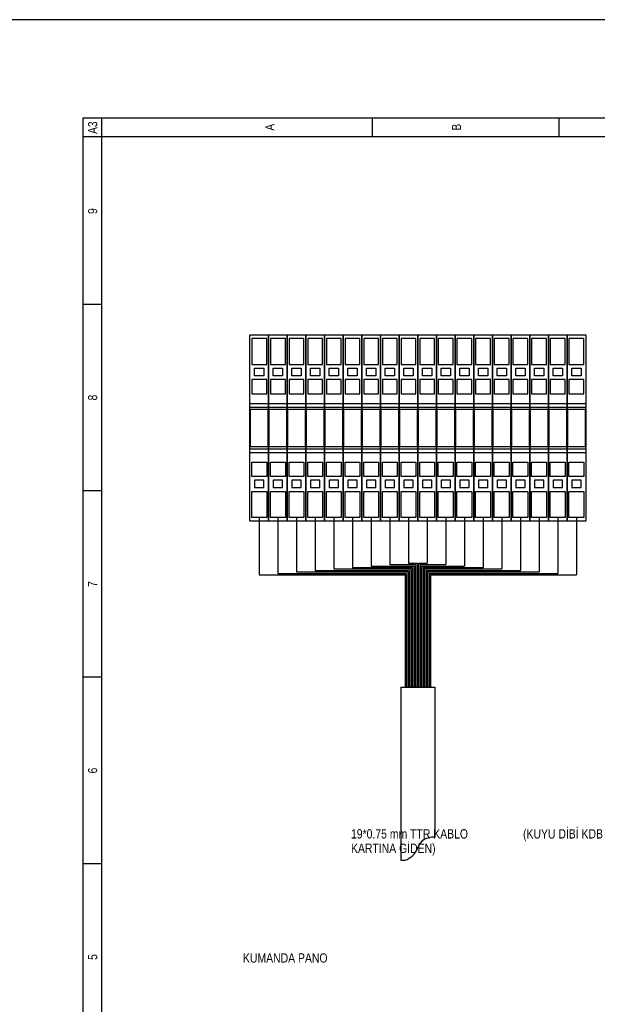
# Model space of a CAD drawing. Header units: centimetres. Extents: x 0 to 15445, y -30 to 2970.
# Tile 32 of 34: x 13322 to 13615, y 2471 to 2970. Entities that reach past the tile are written whole.
import ezdxf
from ezdxf.enums import TextEntityAlignment as Align

# ---------------------------------------------------------------- set-up
doc = ezdxf.new("R2010")
doc.units = ezdxf.units.CM
for name, color, linetype in [('ASN-CERCEVE', 7, 'CONTINUOUS'), ('ASN-ELEKTRIK', 3, 'CONTINUOUS'), ('ASN-ELEKTRIK-YAZI', 4, 'CONTINUOUS')]:
    doc.layers.add(name, color=color, linetype=linetype)
doc.styles.get("Standard").update_dxf_attribs({"font": 'arial.ttf', "width": 0.8})

msp = doc.modelspace()

# ---------------------------------------------------------------- linework, layer by layer
at = {"layer": 'ASN-CERCEVE'}
for points in [[(0, 0), (15445, 0), (15445, 2970), (0, 2970)], [(100, 0), (15420, 0), (15420, 2970), (100, 2970)]]:
    msp.add_lwpolyline(points, close=True, dxfattribs=at)
at = {"layer": 'ASN-ELEKTRIK'}
for p, q in [((13354.2, 1974.44), (13354.2, 2920.2)), ((13354.2, 2920.2), (14020.95, 2920.2)), ((13363.66, 1983.9), (13363.66, 2920.2)), ((13500.79, 2920.2), (13500.79, 2910.74)), ((13595.37, 2920.2), (13595.37, 2910.74)), ((13354.2, 2910.74), (13983.12, 2910.74)), ((13363.66, 2825.62), (13354.2, 2825.62)), ((13438.79, 2810.21), (13448.24, 2810.21)), ((13438.79, 2715.63), (13438.79, 2810.21)), ((13439.73, 2808.32), (13439.73, 2795.08)), ((13447.3, 2808.32), (13439.73, 2808.32)), ((13447.3, 2795.08), (13447.3, 2808.32)), ((13448.24, 2810.21), (13457.7, 2810.21)), ((13448.24, 2715.63), (13448.24, 2810.21)), ((13448.24, 2810.21), (13448.24, 2715.63)), ((13449.19, 2808.32), (13449.19, 2795.08)), ((13456.76, 2808.32), (13449.19, 2808.32)), ((13456.76, 2795.08), (13456.76, 2808.32)), ((13457.7, 2810.21), (13467.16, 2810.21)), ((13457.7, 2715.63), (13457.7, 2810.21)), ((13457.7, 2810.21), (13457.7, 2715.63)), ((13458.65, 2808.32), (13458.65, 2795.08)), ((13466.21, 2808.32), (13458.65, 2808.32)), ((13466.21, 2795.08), (13466.21, 2808.32)), ((13467.16, 2810.21), (13476.62, 2810.21)), ((13467.16, 2715.63), (13467.16, 2810.21)), ((13467.16, 2810.21), (13467.16, 2715.63)), ((13468.11, 2808.32), (13468.11, 2795.08)), ((13475.67, 2808.32), (13468.11, 2808.32)), ((13475.67, 2795.08), (13475.67, 2808.32)), ((13476.62, 2810.21), (13486.07, 2810.21)), ((13476.62, 2715.63), (13476.62, 2810.21)), ((13476.62, 2810.21), (13476.62, 2715.63)), ((13477.56, 2808.32), (13477.56, 2795.08)), ((13485.13, 2808.32), (13477.56, 2808.32)), ((13485.13, 2795.08), (13485.13, 2808.32)), ((13486.07, 2810.21), (13495.53, 2810.21)), ((13486.07, 2715.63), (13486.07, 2810.21)), ((13486.07, 2810.21), (13486.07, 2715.63)), ((13487.02, 2808.32), (13487.02, 2795.08)), ((13494.59, 2808.32), (13487.02, 2808.32)), ((13494.59, 2795.08), (13494.59, 2808.32)), ((13495.53, 2810.21), (13504.99, 2810.21)), ((13495.53, 2715.63), (13495.53, 2810.21)), ((13495.53, 2810.21), (13495.53, 2715.63)), ((13496.48, 2808.32), (13496.48, 2795.08)), ((13504.04, 2808.32), (13496.48, 2808.32)), ((13504.04, 2795.08), (13504.04, 2808.32)), ((13504.99, 2810.21), (13514.45, 2810.21)), ((13504.99, 2715.63), (13504.99, 2810.21)), ((13504.99, 2810.21), (13504.99, 2715.63)), ((13505.94, 2808.32), (13505.94, 2795.08)), ((13513.5, 2808.32), (13505.94, 2808.32)), ((13513.5, 2795.08), (13513.5, 2808.32)), ((13514.45, 2810.21), (13523.91, 2810.21)), ((13514.45, 2715.63), (13514.45, 2810.21)), ((13514.45, 2810.21), (13514.45, 2715.63)), ((13515.39, 2808.32), (13515.39, 2795.08)), ((13522.96, 2808.32), (13515.39, 2808.32)), ((13522.96, 2795.08), (13522.96, 2808.32)), ((13523.91, 2810.21), (13533.36, 2810.21)), ((13523.91, 2715.63), (13523.91, 2810.21)), ((13523.91, 2810.21), (13523.91, 2715.63)), ((13524.85, 2808.32), (13524.85, 2795.08)), ((13532.42, 2808.32), (13524.85, 2808.32)), ((13532.42, 2795.08), (13532.42, 2808.32)), ((13533.36, 2810.21), (13542.82, 2810.21)), ((13533.36, 2715.63), (13533.36, 2810.21)), ((13533.36, 2810.21), (13533.36, 2715.63)), ((13534.31, 2808.32), (13534.31, 2795.08)), ((13541.87, 2808.32), (13534.31, 2808.32)), ((13541.87, 2795.08), (13541.87, 2808.32)), ((13542.82, 2810.21), (13552.28, 2810.21)), ((13542.82, 2715.63), (13542.82, 2810.21)), ((13542.82, 2810.21), (13542.82, 2715.63)), ((13543.77, 2808.32), (13543.77, 2795.08)), ((13551.33, 2808.32), (13543.77, 2808.32)), ((13551.33, 2795.08), (13551.33, 2808.32)), ((13552.28, 2810.21), (13561.74, 2810.21)), ((13552.28, 2715.63), (13552.28, 2810.21)), ((13552.28, 2810.21), (13552.28, 2715.63)), ((13553.22, 2808.32), (13553.22, 2795.08)), ((13560.79, 2808.32), (13553.22, 2808.32)), ((13560.79, 2795.08), (13560.79, 2808.32)), ((13561.74, 2810.21), (13571.19, 2810.21)), ((13561.74, 2715.63), (13561.74, 2810.21)), ((13561.74, 2810.21), (13561.74, 2715.63)), ((13562.68, 2808.32), (13562.68, 2795.08)), ((13570.25, 2808.32), (13562.68, 2808.32)), ((13570.25, 2795.08), (13570.25, 2808.32)), ((13571.19, 2810.21), (13580.65, 2810.21)), ((13571.19, 2715.63), (13571.19, 2810.21)), ((13571.19, 2810.21), (13571.19, 2715.63)), ((13572.14, 2808.32), (13572.14, 2795.08)), ((13579.7, 2808.32), (13572.14, 2808.32)), ((13579.7, 2795.08), (13579.7, 2808.32)), ((13580.65, 2810.21), (13590.11, 2810.21)), ((13580.65, 2715.63), (13580.65, 2810.21)), ((13580.65, 2810.21), (13580.65, 2715.63)), ((13581.6, 2808.32), (13581.6, 2795.08)), ((13589.16, 2808.32), (13581.6, 2808.32)), ((13589.16, 2795.08), (13589.16, 2808.32)), ((13590.11, 2810.21), (13599.57, 2810.21)), ((13590.11, 2715.63), (13590.11, 2810.21)), ((13590.11, 2810.21), (13590.11, 2715.63)), ((13591.05, 2808.32), (13591.05, 2795.08)), ((13598.62, 2808.32), (13591.05, 2808.32)), ((13598.62, 2795.08), (13598.62, 2808.32)), ((13599.57, 2810.21), (13609.02, 2810.21)), ((13599.57, 2715.63), (13599.57, 2810.21)), ((13599.57, 2810.21), (13599.57, 2715.63)), ((13600.51, 2808.32), (13600.51, 2795.08)), ((13608.08, 2808.32), (13600.51, 2808.32)), ((13608.08, 2795.08), (13608.08, 2808.32)), ((13609.02, 2810.21), (13609.02, 2715.63)), ((13439.73, 2795.08), (13447.3, 2795.08)), ((13441.15, 2793.18), (13445.88, 2793.18)), ((13441.15, 2789.4), (13441.15, 2793.18)), ((13445.88, 2793.18), (13445.88, 2789.4)), ((13449.19, 2795.08), (13456.76, 2795.08)), ((13450.61, 2793.18), (13455.34, 2793.18)), ((13450.61, 2789.4), (13450.61, 2793.18)), ((13455.34, 2793.18), (13455.34, 2789.4)), ((13458.65, 2795.08), (13466.21, 2795.08)), ((13460.07, 2793.18), (13464.8, 2793.18)), ((13460.07, 2789.4), (13460.07, 2793.18)), ((13464.8, 2793.18), (13464.8, 2789.4)), ((13468.11, 2795.08), (13475.67, 2795.08)), ((13469.52, 2793.18), (13474.25, 2793.18)), ((13469.52, 2789.4), (13469.52, 2793.18)), ((13474.25, 2793.18), (13474.25, 2789.4)), ((13477.56, 2795.08), (13485.13, 2795.08)), ((13478.98, 2793.18), (13483.71, 2793.18)), ((13478.98, 2789.4), (13478.98, 2793.18)), ((13483.71, 2793.18), (13483.71, 2789.4)), ((13487.02, 2795.08), (13494.59, 2795.08)), ((13488.44, 2793.18), (13493.17, 2793.18)), ((13488.44, 2789.4), (13488.44, 2793.18)), ((13493.17, 2793.18), (13493.17, 2789.4)), ((13496.48, 2795.08), (13504.04, 2795.08)), ((13497.9, 2793.18), (13502.63, 2793.18)), ((13497.9, 2789.4), (13497.9, 2793.18)), ((13502.63, 2793.18), (13502.63, 2789.4)), ((13505.94, 2795.08), (13513.5, 2795.08)), ((13507.35, 2793.18), (13512.08, 2793.18)), ((13507.35, 2789.4), (13507.35, 2793.18)), ((13512.08, 2793.18), (13512.08, 2789.4)), ((13515.39, 2795.08), (13522.96, 2795.08)), ((13516.81, 2793.18), (13521.54, 2793.18)), ((13516.81, 2789.4), (13516.81, 2793.18)), ((13521.54, 2793.18), (13521.54, 2789.4)), ((13524.85, 2795.08), (13532.42, 2795.08)), ((13526.27, 2793.18), (13531, 2793.18)), ((13526.27, 2789.4), (13526.27, 2793.18)), ((13531, 2793.18), (13531, 2789.4)), ((13534.31, 2795.08), (13541.87, 2795.08)), ((13535.73, 2793.18), (13540.46, 2793.18)), ((13535.73, 2789.4), (13535.73, 2793.18)), ((13540.46, 2793.18), (13540.46, 2789.4)), ((13543.77, 2795.08), (13551.33, 2795.08)), ((13545.18, 2793.18), (13549.91, 2793.18)), ((13545.18, 2789.4), (13545.18, 2793.18)), ((13549.91, 2793.18), (13549.91, 2789.4)), ((13553.22, 2795.08), (13560.79, 2795.08)), ((13554.64, 2793.18), (13559.37, 2793.18)), ((13554.64, 2789.4), (13554.64, 2793.18)), ((13559.37, 2793.18), (13559.37, 2789.4)), ((13562.68, 2795.08), (13570.25, 2795.08)), ((13564.1, 2793.18), (13568.83, 2793.18)), ((13564.1, 2789.4), (13564.1, 2793.18)), ((13568.83, 2793.18), (13568.83, 2789.4)), ((13572.14, 2795.08), (13579.7, 2795.08)), ((13573.56, 2793.18), (13578.29, 2793.18)), ((13573.56, 2789.4), (13573.56, 2793.18)), ((13578.29, 2793.18), (13578.29, 2789.4)), ((13581.6, 2795.08), (13589.16, 2795.08)), ((13583.01, 2793.18), (13587.74, 2793.18)), ((13583.01, 2789.4), (13583.01, 2793.18)), ((13587.74, 2793.18), (13587.74, 2789.4)), ((13591.05, 2795.08), (13598.62, 2795.08)), ((13592.47, 2793.18), (13597.2, 2793.18)), ((13592.47, 2789.4), (13592.47, 2793.18)), ((13597.2, 2793.18), (13597.2, 2789.4)), ((13600.51, 2795.08), (13608.08, 2795.08)), ((13601.93, 2793.18), (13606.66, 2793.18)), ((13601.93, 2789.4), (13601.93, 2793.18)), ((13606.66, 2793.18), (13606.66, 2789.4)), ((13447.3, 2787.51), (13439.73, 2787.51)), ((13439.73, 2787.51), (13439.73, 2780.32)), ((13445.88, 2789.4), (13441.15, 2789.4)), ((13447.3, 2780.32), (13447.3, 2787.51)), ((13456.76, 2787.51), (13449.19, 2787.51)), ((13449.19, 2787.51), (13449.19, 2780.32)), ((13455.34, 2789.4), (13450.61, 2789.4)), ((13456.76, 2780.32), (13456.76, 2787.51)), ((13466.21, 2787.51), (13458.65, 2787.51)), ((13458.65, 2787.51), (13458.65, 2780.32)), ((13464.8, 2789.4), (13460.07, 2789.4)), ((13466.21, 2780.32), (13466.21, 2787.51)), ((13475.67, 2787.51), (13468.11, 2787.51)), ((13468.11, 2787.51), (13468.11, 2780.32)), ((13474.25, 2789.4), (13469.52, 2789.4)), ((13475.67, 2780.32), (13475.67, 2787.51)), ((13485.13, 2787.51), (13477.56, 2787.51)), ((13477.56, 2787.51), (13477.56, 2780.32)), ((13483.71, 2789.4), (13478.98, 2789.4)), ((13485.13, 2780.32), (13485.13, 2787.51)), ((13494.59, 2787.51), (13487.02, 2787.51)), ((13487.02, 2787.51), (13487.02, 2780.32)), ((13493.17, 2789.4), (13488.44, 2789.4)), ((13494.59, 2780.32), (13494.59, 2787.51)), ((13504.04, 2787.51), (13496.48, 2787.51)), ((13496.48, 2787.51), (13496.48, 2780.32)), ((13502.63, 2789.4), (13497.9, 2789.4)), ((13504.04, 2780.32), (13504.04, 2787.51)), ((13513.5, 2787.51), (13505.94, 2787.51)), ((13505.94, 2787.51), (13505.94, 2780.32)), ((13512.08, 2789.4), (13507.35, 2789.4)), ((13513.5, 2780.32), (13513.5, 2787.51)), ((13522.96, 2787.51), (13515.39, 2787.51)), ((13515.39, 2787.51), (13515.39, 2780.32)), ((13521.54, 2789.4), (13516.81, 2789.4)), ((13522.96, 2780.32), (13522.96, 2787.51)), ((13532.42, 2787.51), (13524.85, 2787.51)), ((13524.85, 2787.51), (13524.85, 2780.32)), ((13531, 2789.4), (13526.27, 2789.4)), ((13532.42, 2780.32), (13532.42, 2787.51)), ((13541.87, 2787.51), (13534.31, 2787.51)), ((13534.31, 2787.51), (13534.31, 2780.32)), ((13540.46, 2789.4), (13535.73, 2789.4)), ((13541.87, 2780.32), (13541.87, 2787.51)), ((13551.33, 2787.51), (13543.77, 2787.51)), ((13543.77, 2787.51), (13543.77, 2780.32)), ((13549.91, 2789.4), (13545.18, 2789.4)), ((13551.33, 2780.32), (13551.33, 2787.51)), ((13560.79, 2787.51), (13553.22, 2787.51)), ((13553.22, 2787.51), (13553.22, 2780.32)), ((13559.37, 2789.4), (13554.64, 2789.4)), ((13560.79, 2780.32), (13560.79, 2787.51)), ((13570.25, 2787.51), (13562.68, 2787.51)), ((13562.68, 2787.51), (13562.68, 2780.32)), ((13568.83, 2789.4), (13564.1, 2789.4)), ((13570.25, 2780.32), (13570.25, 2787.51)), ((13579.7, 2787.51), (13572.14, 2787.51)), ((13572.14, 2787.51), (13572.14, 2780.32)), ((13578.29, 2789.4), (13573.56, 2789.4)), ((13579.7, 2780.32), (13579.7, 2787.51)), ((13589.16, 2787.51), (13581.6, 2787.51)), ((13581.6, 2787.51), (13581.6, 2780.32)), ((13587.74, 2789.4), (13583.01, 2789.4)), ((13589.16, 2780.32), (13589.16, 2787.51)), ((13598.62, 2787.51), (13591.05, 2787.51)), ((13591.05, 2787.51), (13591.05, 2780.32)), ((13597.2, 2789.4), (13592.47, 2789.4)), ((13598.62, 2780.32), (13598.62, 2787.51)), ((13608.08, 2787.51), (13600.51, 2787.51)), ((13600.51, 2787.51), (13600.51, 2780.32)), ((13606.66, 2789.4), (13601.93, 2789.4)), ((13608.08, 2780.32), (13608.08, 2787.51)), ((13439.73, 2780.32), (13447.3, 2780.32)), ((13449.19, 2780.32), (13456.76, 2780.32)), ((13458.65, 2780.32), (13466.21, 2780.32)), ((13468.11, 2780.32), (13475.67, 2780.32)), ((13477.56, 2780.32), (13485.13, 2780.32)), ((13487.02, 2780.32), (13494.59, 2780.32)), ((13496.48, 2780.32), (13504.04, 2780.32)), ((13505.94, 2780.32), (13513.5, 2780.32)), ((13515.39, 2780.32), (13522.96, 2780.32)), ((13524.85, 2780.32), (13532.42, 2780.32)), ((13534.31, 2780.32), (13541.87, 2780.32)), ((13543.77, 2780.32), (13551.33, 2780.32)), ((13553.22, 2780.32), (13560.79, 2780.32)), ((13562.68, 2780.32), (13570.25, 2780.32)), ((13572.14, 2780.32), (13579.7, 2780.32)), ((13581.6, 2780.32), (13589.16, 2780.32)), ((13591.05, 2780.32), (13598.62, 2780.32)), ((13600.51, 2780.32), (13608.08, 2780.32)), ((13438.79, 2775.4), (13448.24, 2775.4)), ((13438.79, 2773.51), (13448.24, 2773.51)), ((13438.98, 2772.38), (13438.98, 2753.46)), ((13448.06, 2772.38), (13438.98, 2772.38)), ((13448.06, 2753.46), (13448.06, 2772.38)), ((13448.24, 2775.4), (13457.7, 2775.4)), ((13448.24, 2773.51), (13457.7, 2773.51)), ((13448.43, 2772.38), (13448.43, 2753.46)), ((13457.51, 2772.38), (13448.43, 2772.38)), ((13457.51, 2753.46), (13457.51, 2772.38)), ((13457.7, 2775.4), (13467.16, 2775.4)), ((13457.7, 2773.51), (13467.16, 2773.51)), ((13457.89, 2772.38), (13457.89, 2753.46)), ((13466.97, 2772.38), (13457.89, 2772.38)), ((13466.97, 2753.46), (13466.97, 2772.38)), ((13467.16, 2775.4), (13476.62, 2775.4)), ((13467.16, 2773.51), (13476.62, 2773.51)), ((13467.35, 2772.38), (13467.35, 2753.46)), ((13476.43, 2772.38), (13467.35, 2772.38)), ((13476.43, 2753.46), (13476.43, 2772.38)), ((13476.62, 2775.4), (13486.07, 2775.4)), ((13476.62, 2773.51), (13486.07, 2773.51)), ((13476.81, 2772.38), (13476.81, 2753.46)), ((13485.89, 2772.38), (13476.81, 2772.38)), ((13485.89, 2753.46), (13485.89, 2772.38)), ((13486.07, 2775.4), (13495.53, 2775.4)), ((13486.07, 2773.51), (13495.53, 2773.51)), ((13486.26, 2772.38), (13486.26, 2753.46)), ((13495.34, 2772.38), (13486.26, 2772.38)), ((13495.34, 2753.46), (13495.34, 2772.38)), ((13495.53, 2775.4), (13504.99, 2775.4)), ((13495.53, 2773.51), (13504.99, 2773.51)), ((13495.72, 2772.38), (13495.72, 2753.46)), ((13504.8, 2772.38), (13495.72, 2772.38)), ((13504.8, 2753.46), (13504.8, 2772.38)), ((13504.99, 2775.4), (13514.45, 2775.4)), ((13504.99, 2773.51), (13514.45, 2773.51)), ((13505.18, 2772.38), (13505.18, 2753.46)), ((13514.26, 2772.38), (13505.18, 2772.38)), ((13514.26, 2753.46), (13514.26, 2772.38)), ((13514.45, 2775.4), (13523.91, 2775.4)), ((13514.45, 2773.51), (13523.91, 2773.51)), ((13514.64, 2772.38), (13514.64, 2753.46)), ((13523.72, 2772.38), (13514.64, 2772.38)), ((13523.72, 2753.46), (13523.72, 2772.38)), ((13523.91, 2775.4), (13533.36, 2775.4)), ((13523.91, 2773.51), (13533.36, 2773.51)), ((13524.09, 2772.38), (13524.09, 2753.46)), ((13533.17, 2772.38), (13524.09, 2772.38)), ((13533.17, 2753.46), (13533.17, 2772.38)), ((13533.36, 2775.4), (13542.82, 2775.4)), ((13533.36, 2773.51), (13542.82, 2773.51)), ((13533.55, 2772.38), (13533.55, 2753.46)), ((13542.63, 2772.38), (13533.55, 2772.38)), ((13542.63, 2753.46), (13542.63, 2772.38)), ((13542.82, 2775.4), (13552.28, 2775.4)), ((13542.82, 2773.51), (13552.28, 2773.51)), ((13543.01, 2772.38), (13543.01, 2753.46)), ((13552.09, 2772.38), (13543.01, 2772.38)), ((13552.09, 2753.46), (13552.09, 2772.38)), ((13552.28, 2775.4), (13561.74, 2775.4)), ((13552.28, 2773.51), (13561.74, 2773.51)), ((13552.47, 2772.38), (13552.47, 2753.46)), ((13561.55, 2772.38), (13552.47, 2772.38)), ((13561.55, 2753.46), (13561.55, 2772.38)), ((13561.74, 2775.4), (13571.19, 2775.4)), ((13561.74, 2773.51), (13571.19, 2773.51)), ((13561.92, 2772.38), (13561.92, 2753.46)), ((13571, 2772.38), (13561.92, 2772.38)), ((13571, 2753.46), (13571, 2772.38)), ((13571.19, 2775.4), (13580.65, 2775.4)), ((13571.19, 2773.51), (13580.65, 2773.51)), ((13571.38, 2772.38), (13571.38, 2753.46)), ((13580.46, 2772.38), (13571.38, 2772.38)), ((13580.46, 2753.46), (13580.46, 2772.38)), ((13580.65, 2775.4), (13590.11, 2775.4)), ((13580.65, 2773.51), (13590.11, 2773.51)), ((13580.84, 2772.38), (13580.84, 2753.46)), ((13589.92, 2772.38), (13580.84, 2772.38)), ((13589.92, 2753.46), (13589.92, 2772.38)), ((13590.11, 2775.4), (13599.57, 2775.4)), ((13590.11, 2773.51), (13599.57, 2773.51)), ((13590.3, 2772.38), (13590.3, 2753.46)), ((13599.38, 2772.38), (13590.3, 2772.38)), ((13599.38, 2753.46), (13599.38, 2772.38)), ((13599.57, 2775.4), (13609.02, 2775.4)), ((13599.57, 2773.51), (13609.02, 2773.51)), ((13599.75, 2772.38), (13599.75, 2753.46)), ((13608.83, 2772.38), (13599.75, 2772.38)), ((13608.83, 2753.46), (13608.83, 2772.38)), ((13438.79, 2752.33), (13448.24, 2752.33)), ((13438.98, 2753.46), (13448.06, 2753.46)), ((13448.24, 2752.33), (13457.7, 2752.33)), ((13448.43, 2753.46), (13457.51, 2753.46)), ((13457.7, 2752.33), (13467.16, 2752.33)), ((13457.89, 2753.46), (13466.97, 2753.46)), ((13467.16, 2752.33), (13476.62, 2752.33)), ((13467.35, 2753.46), (13476.43, 2753.46)), ((13476.62, 2752.33), (13486.07, 2752.33)), ((13476.81, 2753.46), (13485.89, 2753.46)), ((13486.07, 2752.33), (13495.53, 2752.33)), ((13486.26, 2753.46), (13495.34, 2753.46)), ((13495.53, 2752.33), (13504.99, 2752.33)), ((13495.72, 2753.46), (13504.8, 2753.46)), ((13504.99, 2752.33), (13514.45, 2752.33)), ((13505.18, 2753.46), (13514.26, 2753.46)), ((13514.45, 2752.33), (13523.91, 2752.33)), ((13514.64, 2753.46), (13523.72, 2753.46)), ((13523.91, 2752.33), (13533.36, 2752.33)), ((13524.09, 2753.46), (13533.17, 2753.46)), ((13533.36, 2752.33), (13542.82, 2752.33)), ((13533.55, 2753.46), (13542.63, 2753.46)), ((13542.82, 2752.33), (13552.28, 2752.33)), ((13543.01, 2753.46), (13552.09, 2753.46)), ((13552.28, 2752.33), (13561.74, 2752.33)), ((13552.47, 2753.46), (13561.55, 2753.46)), ((13561.74, 2752.33), (13571.19, 2752.33)), ((13561.92, 2753.46), (13571, 2753.46)), ((13571.19, 2752.33), (13580.65, 2752.33)), ((13571.38, 2753.46), (13580.46, 2753.46)), ((13580.65, 2752.33), (13590.11, 2752.33)), ((13580.84, 2753.46), (13589.92, 2753.46)), ((13590.11, 2752.33), (13599.57, 2752.33)), ((13590.3, 2753.46), (13599.38, 2753.46)), ((13599.57, 2752.33), (13609.02, 2752.33)), ((13599.75, 2753.46), (13608.83, 2753.46)), ((13438.79, 2750.44), (13448.24, 2750.44)), ((13448.24, 2750.44), (13457.7, 2750.44)), ((13457.7, 2750.44), (13467.16, 2750.44)), ((13467.16, 2750.44), (13476.62, 2750.44)), ((13476.62, 2750.44), (13486.07, 2750.44)), ((13486.07, 2750.44), (13495.53, 2750.44)), ((13495.53, 2750.44), (13504.99, 2750.44)), ((13504.99, 2750.44), (13514.45, 2750.44)), ((13514.45, 2750.44), (13523.91, 2750.44)), ((13523.91, 2750.44), (13533.36, 2750.44)), ((13533.36, 2750.44), (13542.82, 2750.44)), ((13542.82, 2750.44), (13552.28, 2750.44)), ((13552.28, 2750.44), (13561.74, 2750.44)), ((13561.74, 2750.44), (13571.19, 2750.44)), ((13571.19, 2750.44), (13580.65, 2750.44)), ((13580.65, 2750.44), (13590.11, 2750.44)), ((13590.11, 2750.44), (13599.57, 2750.44)), ((13599.57, 2750.44), (13609.02, 2750.44)), ((13439.73, 2745.52), (13447.3, 2745.52)), ((13439.73, 2738.33), (13439.73, 2745.52)), ((13447.3, 2745.52), (13447.3, 2738.33)), ((13449.19, 2745.52), (13456.76, 2745.52)), ((13449.19, 2738.33), (13449.19, 2745.52)), ((13456.76, 2745.52), (13456.76, 2738.33)), ((13458.65, 2745.52), (13466.21, 2745.52)), ((13458.65, 2738.33), (13458.65, 2745.52)), ((13466.21, 2745.52), (13466.21, 2738.33)), ((13468.11, 2745.52), (13475.67, 2745.52)), ((13468.11, 2738.33), (13468.11, 2745.52)), ((13475.67, 2745.52), (13475.67, 2738.33)), ((13477.56, 2745.52), (13485.13, 2745.52)), ((13477.56, 2738.33), (13477.56, 2745.52)), ((13485.13, 2745.52), (13485.13, 2738.33)), ((13487.02, 2745.52), (13494.59, 2745.52)), ((13487.02, 2738.33), (13487.02, 2745.52)), ((13494.59, 2745.52), (13494.59, 2738.33)), ((13496.48, 2745.52), (13504.04, 2745.52)), ((13496.48, 2738.33), (13496.48, 2745.52)), ((13504.04, 2745.52), (13504.04, 2738.33)), ((13505.94, 2745.52), (13513.5, 2745.52)), ((13505.94, 2738.33), (13505.94, 2745.52)), ((13513.5, 2745.52), (13513.5, 2738.33)), ((13515.39, 2745.52), (13522.96, 2745.52)), ((13515.39, 2738.33), (13515.39, 2745.52)), ((13522.96, 2745.52), (13522.96, 2738.33)), ((13524.85, 2745.52), (13532.42, 2745.52)), ((13524.85, 2738.33), (13524.85, 2745.52)), ((13532.42, 2745.52), (13532.42, 2738.33)), ((13534.31, 2745.52), (13541.87, 2745.52)), ((13534.31, 2738.33), (13534.31, 2745.52)), ((13541.87, 2745.52), (13541.87, 2738.33)), ((13543.77, 2745.52), (13551.33, 2745.52)), ((13543.77, 2738.33), (13543.77, 2745.52)), ((13551.33, 2745.52), (13551.33, 2738.33)), ((13553.22, 2745.52), (13560.79, 2745.52)), ((13553.22, 2738.33), (13553.22, 2745.52)), ((13560.79, 2745.52), (13560.79, 2738.33)), ((13562.68, 2745.52), (13570.25, 2745.52)), ((13562.68, 2738.33), (13562.68, 2745.52)), ((13570.25, 2745.52), (13570.25, 2738.33)), ((13572.14, 2745.52), (13579.7, 2745.52)), ((13572.14, 2738.33), (13572.14, 2745.52)), ((13579.7, 2745.52), (13579.7, 2738.33)), ((13581.6, 2745.52), (13589.16, 2745.52)), ((13581.6, 2738.33), (13581.6, 2745.52)), ((13589.16, 2745.52), (13589.16, 2738.33)), ((13591.05, 2745.52), (13598.62, 2745.52)), ((13591.05, 2738.33), (13591.05, 2745.52)), ((13598.62, 2745.52), (13598.62, 2738.33)), ((13600.51, 2745.52), (13608.08, 2745.52)), ((13600.51, 2738.33), (13600.51, 2745.52)), ((13608.08, 2745.52), (13608.08, 2738.33)), ((13447.3, 2738.33), (13439.73, 2738.33)), ((13456.76, 2738.33), (13449.19, 2738.33)), ((13466.21, 2738.33), (13458.65, 2738.33)), ((13475.67, 2738.33), (13468.11, 2738.33)), ((13485.13, 2738.33), (13477.56, 2738.33)), ((13494.59, 2738.33), (13487.02, 2738.33)), ((13504.04, 2738.33), (13496.48, 2738.33)), ((13513.5, 2738.33), (13505.94, 2738.33)), ((13522.96, 2738.33), (13515.39, 2738.33)), ((13532.42, 2738.33), (13524.85, 2738.33)), ((13541.87, 2738.33), (13534.31, 2738.33)), ((13551.33, 2738.33), (13543.77, 2738.33)), ((13560.79, 2738.33), (13553.22, 2738.33)), ((13570.25, 2738.33), (13562.68, 2738.33)), ((13579.7, 2738.33), (13572.14, 2738.33)), ((13589.16, 2738.33), (13581.6, 2738.33)), ((13598.62, 2738.33), (13591.05, 2738.33)), ((13608.08, 2738.33), (13600.51, 2738.33)), ((13445.88, 2736.44), (13441.15, 2736.44)), ((13441.15, 2736.44), (13441.15, 2732.66)), ((13441.15, 2732.66), (13445.88, 2732.66)), ((13445.88, 2732.66), (13445.88, 2736.44)), ((13455.34, 2736.44), (13450.61, 2736.44)), ((13450.61, 2736.44), (13450.61, 2732.66)), ((13450.61, 2732.66), (13455.34, 2732.66)), ((13455.34, 2732.66), (13455.34, 2736.44)), ((13464.8, 2736.44), (13460.07, 2736.44)), ((13460.07, 2736.44), (13460.07, 2732.66)), ((13460.07, 2732.66), (13464.8, 2732.66)), ((13464.8, 2732.66), (13464.8, 2736.44)), ((13474.25, 2736.44), (13469.52, 2736.44)), ((13469.52, 2736.44), (13469.52, 2732.66)), ((13469.52, 2732.66), (13474.25, 2732.66)), ((13474.25, 2732.66), (13474.25, 2736.44)), ((13483.71, 2736.44), (13478.98, 2736.44)), ((13478.98, 2736.44), (13478.98, 2732.66)), ((13478.98, 2732.66), (13483.71, 2732.66)), ((13483.71, 2732.66), (13483.71, 2736.44)), ((13493.17, 2736.44), (13488.44, 2736.44)), ((13488.44, 2736.44), (13488.44, 2732.66)), ((13488.44, 2732.66), (13493.17, 2732.66)), ((13493.17, 2732.66), (13493.17, 2736.44)), ((13502.63, 2736.44), (13497.9, 2736.44)), ((13497.9, 2736.44), (13497.9, 2732.66)), ((13497.9, 2732.66), (13502.63, 2732.66)), ((13502.63, 2732.66), (13502.63, 2736.44)), ((13512.08, 2736.44), (13507.35, 2736.44)), ((13507.35, 2736.44), (13507.35, 2732.66)), ((13507.35, 2732.66), (13512.08, 2732.66)), ((13512.08, 2732.66), (13512.08, 2736.44)), ((13521.54, 2736.44), (13516.81, 2736.44)), ((13516.81, 2736.44), (13516.81, 2732.66)), ((13516.81, 2732.66), (13521.54, 2732.66)), ((13521.54, 2732.66), (13521.54, 2736.44)), ((13531, 2736.44), (13526.27, 2736.44)), ((13526.27, 2736.44), (13526.27, 2732.66)), ((13526.27, 2732.66), (13531, 2732.66)), ((13531, 2732.66), (13531, 2736.44)), ((13540.46, 2736.44), (13535.73, 2736.44)), ((13535.73, 2736.44), (13535.73, 2732.66)), ((13535.73, 2732.66), (13540.46, 2732.66)), ((13540.46, 2732.66), (13540.46, 2736.44)), ((13549.91, 2736.44), (13545.18, 2736.44)), ((13545.18, 2736.44), (13545.18, 2732.66)), ((13545.18, 2732.66), (13549.91, 2732.66)), ((13549.91, 2732.66), (13549.91, 2736.44)), ((13559.37, 2736.44), (13554.64, 2736.44)), ((13554.64, 2736.44), (13554.64, 2732.66)), ((13554.64, 2732.66), (13559.37, 2732.66)), ((13559.37, 2732.66), (13559.37, 2736.44)), ((13568.83, 2736.44), (13564.1, 2736.44)), ((13564.1, 2736.44), (13564.1, 2732.66)), ((13564.1, 2732.66), (13568.83, 2732.66)), ((13568.83, 2732.66), (13568.83, 2736.44)), ((13578.29, 2736.44), (13573.56, 2736.44)), ((13573.56, 2736.44), (13573.56, 2732.66)), ((13573.56, 2732.66), (13578.29, 2732.66)), ((13578.29, 2732.66), (13578.29, 2736.44)), ((13587.74, 2736.44), (13583.01, 2736.44)), ((13583.01, 2736.44), (13583.01, 2732.66)), ((13583.01, 2732.66), (13587.74, 2732.66)), ((13587.74, 2732.66), (13587.74, 2736.44)), ((13597.2, 2736.44), (13592.47, 2736.44)), ((13592.47, 2736.44), (13592.47, 2732.66)), ((13592.47, 2732.66), (13597.2, 2732.66)), ((13597.2, 2732.66), (13597.2, 2736.44)), ((13606.66, 2736.44), (13601.93, 2736.44)), ((13601.93, 2736.44), (13601.93, 2732.66)), ((13601.93, 2732.66), (13606.66, 2732.66)), ((13606.66, 2732.66), (13606.66, 2736.44)), ((13363.66, 2731.05), (13354.2, 2731.05)), ((13439.73, 2717.52), (13439.73, 2730.76)), ((13439.73, 2730.76), (13447.3, 2730.76)), ((13447.3, 2730.76), (13447.3, 2717.52)), ((13449.19, 2717.52), (13449.19, 2730.76)), ((13449.19, 2730.76), (13456.76, 2730.76)), ((13456.76, 2730.76), (13456.76, 2717.52)), ((13458.65, 2717.52), (13458.65, 2730.76)), ((13458.65, 2730.76), (13466.21, 2730.76)), ((13466.21, 2730.76), (13466.21, 2717.52)), ((13468.11, 2717.52), (13468.11, 2730.76)), ((13468.11, 2730.76), (13475.67, 2730.76)), ((13475.67, 2730.76), (13475.67, 2717.52)), ((13477.56, 2717.52), (13477.56, 2730.76)), ((13477.56, 2730.76), (13485.13, 2730.76)), ((13485.13, 2730.76), (13485.13, 2717.52)), ((13487.02, 2717.52), (13487.02, 2730.76)), ((13487.02, 2730.76), (13494.59, 2730.76)), ((13494.59, 2730.76), (13494.59, 2717.52)), ((13496.48, 2717.52), (13496.48, 2730.76)), ((13496.48, 2730.76), (13504.04, 2730.76)), ((13504.04, 2730.76), (13504.04, 2717.52)), ((13505.94, 2717.52), (13505.94, 2730.76)), ((13505.94, 2730.76), (13513.5, 2730.76)), ((13513.5, 2730.76), (13513.5, 2717.52)), ((13515.39, 2717.52), (13515.39, 2730.76)), ((13515.39, 2730.76), (13522.96, 2730.76)), ((13522.96, 2730.76), (13522.96, 2717.52)), ((13524.85, 2717.52), (13524.85, 2730.76)), ((13524.85, 2730.76), (13532.42, 2730.76)), ((13532.42, 2730.76), (13532.42, 2717.52)), ((13534.31, 2717.52), (13534.31, 2730.76)), ((13534.31, 2730.76), (13541.87, 2730.76)), ((13541.87, 2730.76), (13541.87, 2717.52)), ((13543.77, 2717.52), (13543.77, 2730.76)), ((13543.77, 2730.76), (13551.33, 2730.76)), ((13551.33, 2730.76), (13551.33, 2717.52)), ((13553.22, 2717.52), (13553.22, 2730.76)), ((13553.22, 2730.76), (13560.79, 2730.76)), ((13560.79, 2730.76), (13560.79, 2717.52)), ((13562.68, 2717.52), (13562.68, 2730.76)), ((13562.68, 2730.76), (13570.25, 2730.76)), ((13570.25, 2730.76), (13570.25, 2717.52)), ((13572.14, 2717.52), (13572.14, 2730.76)), ((13572.14, 2730.76), (13579.7, 2730.76)), ((13579.7, 2730.76), (13579.7, 2717.52)), ((13581.6, 2717.52), (13581.6, 2730.76)), ((13581.6, 2730.76), (13589.16, 2730.76)), ((13589.16, 2730.76), (13589.16, 2717.52)), ((13591.05, 2717.52), (13591.05, 2730.76)), ((13591.05, 2730.76), (13598.62, 2730.76)), ((13598.62, 2730.76), (13598.62, 2717.52)), ((13600.51, 2717.52), (13600.51, 2730.76)), ((13600.51, 2730.76), (13608.08, 2730.76)), ((13608.08, 2730.76), (13608.08, 2717.52)), ((13447.3, 2717.52), (13439.73, 2717.52)), ((13443.52, 2717.52), (13443.52, 2688.38)), ((13456.76, 2717.52), (13449.19, 2717.52)), ((13452.97, 2717.52), (13452.97, 2689.14)), ((13466.21, 2717.52), (13458.65, 2717.52)), ((13462.43, 2717.52), (13462.43, 2689.89)), ((13475.67, 2717.52), (13468.11, 2717.52)), ((13471.89, 2717.52), (13471.89, 2690.65)), ((13485.13, 2717.52), (13477.56, 2717.52)), ((13481.35, 2717.52), (13481.35, 2691.41)), ((13494.59, 2717.52), (13487.02, 2717.52)), ((13490.8, 2717.52), (13490.8, 2692.16)), ((13504.04, 2717.52), (13496.48, 2717.52)), ((13500.26, 2717.52), (13500.26, 2692.92)), ((13513.5, 2717.52), (13505.94, 2717.52)), ((13509.72, 2717.52), (13509.72, 2693.68)), ((13522.96, 2717.52), (13515.39, 2717.52)), ((13519.18, 2717.52), (13519.18, 2694.43)), ((13532.42, 2717.52), (13524.85, 2717.52)), ((13528.63, 2717.52), (13528.63, 2694.43)), ((13541.87, 2717.52), (13534.31, 2717.52)), ((13538.09, 2717.52), (13538.09, 2693.68)), ((13551.33, 2717.52), (13543.77, 2717.52)), ((13547.55, 2717.52), (13547.55, 2692.92)), ((13560.79, 2717.52), (13553.22, 2717.52)), ((13557.01, 2717.52), (13557.01, 2692.16)), ((13570.25, 2717.52), (13562.68, 2717.52)), ((13566.46, 2717.52), (13566.46, 2691.41)), ((13579.7, 2717.52), (13572.14, 2717.52)), ((13575.92, 2717.52), (13575.92, 2690.65)), ((13589.16, 2717.52), (13581.6, 2717.52)), ((13585.38, 2717.52), (13585.38, 2689.89)), ((13598.62, 2717.52), (13591.05, 2717.52)), ((13594.84, 2717.52), (13594.84, 2689.14)), ((13608.08, 2717.52), (13600.51, 2717.52)), ((13604.29, 2717.52), (13604.29, 2688.38)), ((13448.24, 2715.63), (13438.79, 2715.63)), ((13457.7, 2715.63), (13448.24, 2715.63)), ((13467.16, 2715.63), (13457.7, 2715.63)), ((13476.62, 2715.63), (13467.16, 2715.63)), ((13486.07, 2715.63), (13476.62, 2715.63)), ((13495.53, 2715.63), (13486.07, 2715.63)), ((13504.99, 2715.63), (13495.53, 2715.63)), ((13514.45, 2715.63), (13504.99, 2715.63)), ((13523.91, 2715.63), (13514.45, 2715.63)), ((13533.36, 2715.63), (13523.91, 2715.63)), ((13542.82, 2715.63), (13533.36, 2715.63)), ((13552.28, 2715.63), (13542.82, 2715.63)), ((13561.74, 2715.63), (13552.28, 2715.63)), ((13571.19, 2715.63), (13561.74, 2715.63)), ((13580.65, 2715.63), (13571.19, 2715.63)), ((13590.11, 2715.63), (13580.65, 2715.63)), ((13599.57, 2715.63), (13590.11, 2715.63)), ((13609.02, 2715.63), (13599.57, 2715.63)), ((13490.8, 2692.16), (13521.26, 2692.16)), ((13500.26, 2692.92), (13522.01, 2692.92)), ((13509.72, 2693.68), (13522.77, 2693.68)), ((13519.18, 2694.43), (13523.53, 2694.43)), ((13521.26, 2692.16), (13521.26, 2631.44)), ((13522.01, 2692.92), (13522.01, 2631.44)), ((13522.77, 2693.68), (13522.77, 2631.44)), ((13523.53, 2694.43), (13523.53, 2631.44)), ((13524.28, 2694.43), (13524.28, 2631.44)), ((13524.28, 2694.43), (13528.63, 2694.43)), ((13525.04, 2693.68), (13525.04, 2631.44)), ((13525.04, 2693.68), (13538.09, 2693.68)), ((13525.8, 2692.92), (13525.8, 2631.44)), ((13525.8, 2692.92), (13547.55, 2692.92)), ((13526.55, 2692.16), (13526.55, 2631.44)), ((13526.55, 2692.16), (13557.01, 2692.16)), ((13443.52, 2688.38), (13517.47, 2688.38)), ((13452.97, 2689.14), (13518.23, 2689.14)), ((13462.43, 2689.89), (13518.99, 2689.89)), ((13471.89, 2690.65), (13519.74, 2690.65)), ((13481.35, 2691.41), (13520.5, 2691.41)), ((13517.47, 2688.38), (13517.47, 2631.44)), ((13518.23, 2689.14), (13518.23, 2631.44)), ((13518.99, 2689.89), (13518.99, 2631.44)), ((13519.74, 2690.65), (13519.74, 2631.44)), ((13520.5, 2691.41), (13520.5, 2631.44)), ((13527.31, 2691.41), (13527.31, 2631.44)), ((13527.31, 2691.41), (13566.46, 2691.41)), ((13528.07, 2690.65), (13528.07, 2631.44)), ((13528.07, 2690.65), (13575.92, 2690.65)), ((13528.82, 2689.89), (13528.82, 2631.44)), ((13528.82, 2689.89), (13585.38, 2689.89)), ((13529.58, 2689.14), (13529.58, 2631.44)), ((13529.58, 2689.14), (13594.84, 2689.14)), ((13530.34, 2688.38), (13530.34, 2631.44)), ((13530.34, 2688.38), (13604.29, 2688.38)), ((13363.66, 2636.47), (13354.2, 2636.47)), ((13515.26, 2631.44), (13532.55, 2631.44)), ((13515.26, 2631.44), (13515.26, 2543.78)), ((13532.55, 2631.44), (13532.55, 2555.43)), ((13363.66, 2541.9), (13354.2, 2541.9))]:
    msp.add_line(p, q, dxfattribs=at)
for points in [[(13532.55, 2555.43), (13530.82, 2555.47), (13529.11, 2555.14), (13527.52, 2554.46), (13526.1, 2553.46), (13524.93, 2552.19), (13524.04, 2550.7)], [(13519.52, 2544.68), (13521.09, 2545.8), (13522.41, 2547.22), (13523.4, 2548.87), (13524.04, 2550.7)], [(13515.26, 2543.78), (13516.37, 2543.66), (13517.48, 2543.78), (13518.55, 2544.12), (13519.52, 2544.68)]]:
    msp.add_lwpolyline(points, dxfattribs=at)

# ---------------------------------------------------------------- texts
at = {"layer": 'ASN-ELEKTRIK-YAZI', "width": 0.8}
msp.add_text('A3', height=4.634, rotation=90, dxfattribs=at).set_placement((13361.39, 2912.07))
for s, p in [('A', (13451.23, 2915.47)), ('B', (13545.81, 2915.47)), ('9', (13361.39, 2872.91)), ('8', (13361.39, 2778.34)), ('7', (13361.39, 2683.76)), ('6', (13361.39, 2589.18)), ('5', (13361.39, 2494.61))]:
    msp.add_text(s, height=4.63, rotation=90, dxfattribs=at).set_placement(p, align=Align.CENTER)
for s, p in [('19*0.75 mm TTR KABLO                   (KUYU DİBİ KDB', (13490.04, 2559.45)), ('KARTINA GİDEN)', (13490.04, 2552.12)), ('KUMANDA PANO', (13435.28, 2496.49))]:
    msp.add_text(s, height=4.7288, dxfattribs=at).set_placement(p, align=Align.TOP_LEFT)

doc.saveas('drawing.dxf')
